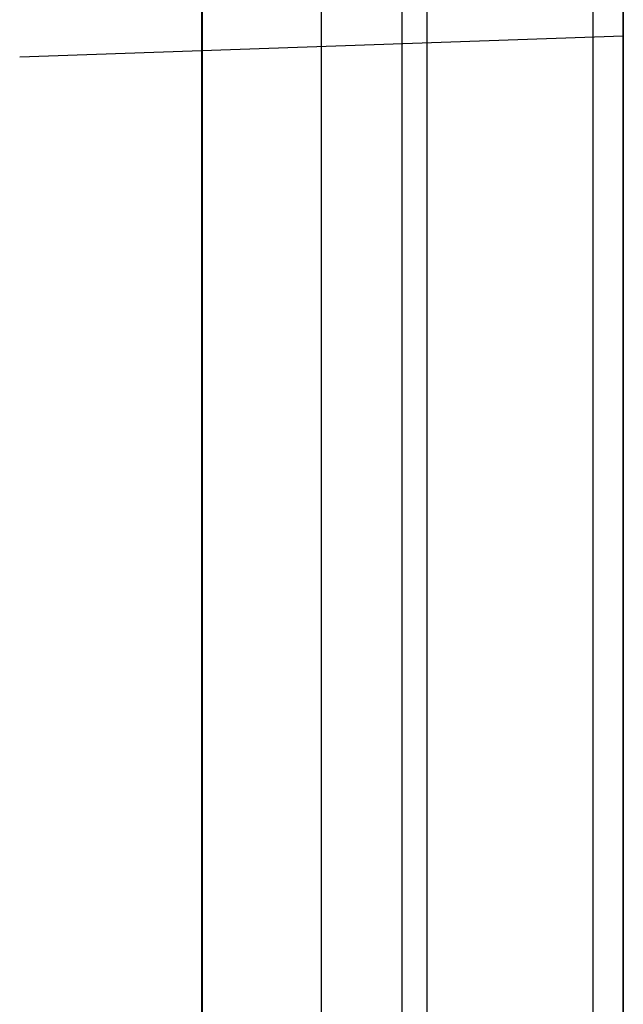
# Model space of a CAD drawing. Header units: millimetres. Extents: x -15 to 7, y 1 to 148.
# Tile 184 of 256: x -6.062 to -5.345, y 51.162 to 52.332. Entities that reach past the tile are written whole.
import ezdxf

# ---------------------------------------------------------------- set-up
doc = ezdxf.new("R2010")
doc.units = ezdxf.units.MM
doc.header["$MEASUREMENT"] = 0
doc.layers.add('Default', color=7, linetype='Continuous', true_color=0x000000)

msp = doc.modelspace()

# ---------------------------------------------------------------- linework, layer by layer
at = {"layer": 'Default', "color": 254, "true_color": 0xcad1ee}
for points in [[(-5.345, 101.5127), (-5.345, 11.4049)], [(-5.8461, 11.3918), (-5.8461, 101.3086)], [(-5.345, 96.815), (-5.345, 17.6056)], [(-5.345, 17.6056), (-5.345, 96.815)], [(-5.7037, 17.6182), (-5.7037, 96.8024)], [(-5.7037, 17.6182), (-5.7037, 96.8024)], [(-5.381, 16.3285), (-5.381, 69.6586)], [(-5.345, 16.7174), (-5.345, 69.6596)], [(-5.345, 69.6596), (-5.345, 16.3276)], [(-5.845, 16.3407), (-5.845, 69.6465)], [(-5.6078, 8.2033), (-5.6078, 69.0643)], [(-5.345, 9.1977), (-5.345, 68.0382)], [(-5.345, 52.3128), (-5.345, 57.8071)], [(-5.345, 52.3128), (-6.0624, 52.2877)], [(-5.345, 52.3128), (-6.0624, 52.2877)], [(-5.345, 52.3128), (-6.0624, 52.2877)], [(-5.345, 51.3134), (-5.345, 37.8117)], [(-5.345, 37.8117), (-5.345, 51.3134)], [(-5.345, 51.3134), (-5.345, 37.8117)], [(-5.345, 37.8117), (-5.345, 51.3134)], [(-5.345, 51.3134), (-5.345, 37.8117)], [(-5.345, 37.8117), (-5.345, 51.3134)], [(-5.7037, 37.8243), (-5.7037, 51.3008)], [(-5.7037, 37.8243), (-5.7037, 51.3008)], [(-5.7037, 37.8243), (-5.7037, 51.3008)], [(-5.7037, 37.8243), (-5.7037, 51.3008)], [(-5.7037, 37.8243), (-5.7037, 51.3008)], [(-5.7037, 37.8243), (-5.7037, 51.3008)]]:
    msp.add_lwpolyline(points, dxfattribs=at)
at = {"layer": 'Default', "color": 171, "true_color": 0x8080ff}
msp.add_lwpolyline([(-5.5781, 27.5764), (-5.5781, 69.5618)], dxfattribs=at)
at = {"layer": 'Default', "color": 254, "true_color": 0xcad1ee, "extrusion": (-0.034857, 0.999392, 0.001217)}
for points in [[(4.2362, -55.8656), (3.5183, -55.8907)], [(4.2362, -95.8468), (3.5183, -95.8719)], [(3.5531, -96.8701), (4.271, -96.845)]]:
    msp.add_lwpolyline(points, dxfattribs=at)
at = {"layer": 'Default', "color": 254, "true_color": 0xcad1ee, "extrusion": (-0.034857, 0.999392, -0.001217)}
for points in [[(3.5183, -89.8687), (4.2362, -89.8938)], [(3.5183, -63.2557), (4.2362, -63.2807)], [(4.271, -88.8956), (3.5531, -88.8706)], [(4.271, -62.2826), (3.5531, -62.2575)], [(3.5531, -88.8706), (4.271, -88.8956)]]:
    msp.add_lwpolyline(points, dxfattribs=at)
at = {"layer": 'Default', "color": 254, "true_color": 0xcad1ee, "extrusion": (0.034857, 0.001217, 0.999392)}
for points in [[(52.4674, 1.3829), (52.4674, 0.6645)], [(51.4686, 1.5668), (51.4686, 2.2851)], [(51.4686, 0.6645), (51.4686, 1.3829)], [(51.4686, 0.1723), (51.4686, 0.8906)]]:
    msp.add_lwpolyline(points, dxfattribs=at)
at = {"layer": 'Default', "color": 254, "true_color": 0xcad1ee, "extrusion": (-0.034857, -0.001217, 0.999392)}
for points in [[(-52.4674, -4.8202), (-52.4674, -5.5385)], [(-51.4686, -5.5385), (-51.4686, -4.8202)]]:
    msp.add_lwpolyline(points, dxfattribs=at)
at = {"layer": 'Default', "color": 254, "true_color": 0xcad1ee, "extrusion": (1, 0, 0)}
for points in [[(52.3128, -63.3196), (52.3128, -81.6948)], [(52.3128, -37.4517), (52.3128, -55.8269)], [(51.3134, -36.4523), (51.3356, -36.4525), (51.3579, -36.4533), (51.3805, -36.4546), (51.4032, -36.4563), (51.4261, -36.4587), (51.449, -36.4615), (51.4721, -36.465), (51.4953, -36.469), (51.5185, -36.4736), (51.5418, -36.4787), (51.5651, -36.4845), (51.5885, -36.4909), (51.6118, -36.4978), (51.635, -36.5054), (51.6582, -36.5136), (51.6813, -36.5225), (51.7044, -36.5319), (51.7272, -36.542), (51.75, -36.5526), (51.7725, -36.5639), (51.7948, -36.5758), (51.8169, -36.5883), (51.8388, -36.6015), (51.8603, -36.6152), (51.8816, -36.6295), (51.9026, -36.6443), (51.9231, -36.6598), (51.9434, -36.6758), (51.9632, -36.6923), (51.9826, -36.7093), (52.0016, -36.7269), (52.0201, -36.7449), (52.0382, -36.7635), (52.0557, -36.7824), (52.0728, -36.8019), (52.0893, -36.8217), (52.1053, -36.8419), (52.1207, -36.8625), (52.1356, -36.8834), (52.1499, -36.9047), (52.1636, -36.9263), (52.1767, -36.9481), (52.1892, -36.9702), (52.2011, -36.9926), (52.2124, -37.0151), (52.2231, -37.0378), (52.2332, -37.0607), (52.2426, -37.0837), (52.2514, -37.1068), (52.2596, -37.13), (52.2672, -37.1533), (52.2742, -37.1766), (52.2805, -37.1999), (52.2863, -37.2232), (52.2915, -37.2465), (52.2961, -37.2698), (52.3001, -37.2929), (52.3035, -37.316), (52.3064, -37.339), (52.3087, -37.3618), (52.3105, -37.3846), (52.3118, -37.4071), (52.3125, -37.4295), (52.3128, -37.4517)], [(52.3128, -89.9327), (52.3128, -95.8081)], [(52.3002, -37.4642), (52.3002, -55.8143)], [(52.3002, -63.3321), (52.3002, -81.6822)], [(52.3002, -89.9452), (52.3002, -95.7956)]]:
    msp.add_lwpolyline(points, dxfattribs=at)
at = {"layer": 'Default', "color": 254, "true_color": 0xcad1ee, "extrusion": (1, 2.14479e-15, -2.14479e-15)}
for points in [[(52.3128, -81.6948), (52.3125, -81.717), (52.3118, -81.7393), (52.3105, -81.7619), (52.3087, -81.7846), (52.3064, -81.8075), (52.3035, -81.8304), (52.3001, -81.8535), (52.2961, -81.8767), (52.2915, -81.8999), (52.2863, -81.9232), (52.2805, -81.9465), (52.2742, -81.9699), (52.2672, -81.9932), (52.2596, -82.0164), (52.2514, -82.0396), (52.2426, -82.0627), (52.2332, -82.0858), (52.2231, -82.1086), (52.2124, -82.1313), (52.2011, -82.1539), (52.1892, -82.1762), (52.1767, -82.1983), (52.1636, -82.2202), (52.1499, -82.2417), (52.1356, -82.263), (52.1207, -82.2839), (52.1053, -82.3045), (52.0893, -82.3248), (52.0728, -82.3446), (52.0557, -82.364), (52.0382, -82.383), (52.0201, -82.4015), (52.0016, -82.4196), (51.9826, -82.4371), (51.9632, -82.4542), (51.9434, -82.4707), (51.9231, -82.4867), (51.9026, -82.5021), (51.8816, -82.517), (51.8603, -82.5313), (51.8388, -82.545), (51.8169, -82.5581), (51.7948, -82.5706), (51.7725, -82.5825), (51.75, -82.5938), (51.7272, -82.6045), (51.7044, -82.6146), (51.6813, -82.624), (51.6582, -82.6328), (51.635, -82.641), (51.6118, -82.6486), (51.5885, -82.6556), (51.5651, -82.6619), (51.5418, -82.6677), (51.5185, -82.6729), (51.4953, -82.6775), (51.4721, -82.6815), (51.449, -82.6849), (51.4261, -82.6878), (51.4032, -82.6901), (51.3805, -82.6919), (51.3579, -82.6932), (51.3356, -82.6939), (51.3134, -82.6941)], [(52.3128, -55.8269), (52.3125, -55.849), (52.3118, -55.8714), (52.3105, -55.894), (52.3087, -55.9167), (52.3064, -55.9396), (52.3035, -55.9625), (52.3001, -55.9856), (52.2961, -56.0088), (52.2915, -56.032), (52.2863, -56.0553), (52.2805, -56.0786), (52.2742, -56.1019), (52.2672, -56.1253), (52.2596, -56.1485), (52.2514, -56.1717), (52.2426, -56.1948), (52.2332, -56.2178), (52.2231, -56.2407), (52.2124, -56.2634), (52.2011, -56.286), (52.1892, -56.3083), (52.1767, -56.3304), (52.1636, -56.3523), (52.1499, -56.3738), (52.1356, -56.3951), (52.1207, -56.416), (52.1053, -56.4366), (52.0893, -56.4569), (52.0728, -56.4767), (52.0557, -56.4961), (52.0382, -56.5151), (52.0201, -56.5336), (52.0016, -56.5517), (51.9826, -56.5692), (51.9632, -56.5863), (51.9434, -56.6028), (51.9231, -56.6188), (51.9026, -56.6342), (51.8816, -56.6491), (51.8603, -56.6634), (51.8388, -56.6771), (51.8169, -56.6902), (51.7948, -56.7027), (51.7725, -56.7146), (51.75, -56.7259), (51.7272, -56.7366), (51.7044, -56.7466), (51.6813, -56.7561), (51.6582, -56.7649), (51.635, -56.7731), (51.6118, -56.7807), (51.5885, -56.7877), (51.5651, -56.794), (51.5418, -56.7998), (51.5185, -56.805), (51.4953, -56.8096), (51.4721, -56.8136), (51.449, -56.817), (51.4261, -56.8199), (51.4032, -56.8222), (51.3805, -56.824), (51.3579, -56.8253), (51.3356, -56.826), (51.3134, -56.8262)], [(52.3128, -95.8081), (52.3125, -95.8303), (52.3118, -95.8527), (52.3105, -95.8752), (52.3087, -95.898), (52.3064, -95.9208), (52.3035, -95.9438), (52.3001, -95.9669), (52.2961, -95.99), (52.2915, -96.0133), (52.2863, -96.0366), (52.2805, -96.0599), (52.2742, -96.0832), (52.2672, -96.1065), (52.2596, -96.1298), (52.2514, -96.153), (52.2426, -96.1761), (52.2332, -96.1991), (52.2231, -96.222), (52.2124, -96.2447), (52.2011, -96.2672), (52.1892, -96.2896), (52.1767, -96.3117), (52.1636, -96.3335), (52.1499, -96.3551), (52.1356, -96.3764), (52.1207, -96.3973), (52.1053, -96.4179), (52.0893, -96.4381), (52.0728, -96.4579), (52.0557, -96.4774), (52.0382, -96.4963), (52.0201, -96.5149), (52.0016, -96.5329), (51.9826, -96.5505), (51.9632, -96.5675), (51.9434, -96.584), (51.9231, -96.6), (51.9026, -96.6155), (51.8816, -96.6303), (51.8603, -96.6446), (51.8388, -96.6583), (51.8169, -96.6715), (51.7948, -96.684), (51.7725, -96.6959), (51.75, -96.7072), (51.7272, -96.7178), (51.7044, -96.7279), (51.6813, -96.7373), (51.6582, -96.7462), (51.635, -96.7544), (51.6118, -96.762), (51.5885, -96.7689), (51.5651, -96.7753), (51.5418, -96.7811), (51.5185, -96.7862), (51.4953, -96.7908), (51.4721, -96.7948), (51.449, -96.7983), (51.4261, -96.8011), (51.4032, -96.8035), (51.3805, -96.8052), (51.3579, -96.8065), (51.3356, -96.8073), (51.3134, -96.8075)]]:
    msp.add_lwpolyline(points, dxfattribs=at)
at = {"layer": 'Default', "color": 254, "true_color": 0xcad1ee, "extrusion": (1, -2.14479e-15, -2.14479e-15)}
for points in [[(51.3134, -62.3202), (51.3356, -62.3204), (51.3579, -62.3212), (51.3805, -62.3225), (51.4032, -62.3242), (51.4261, -62.3266), (51.449, -62.3294), (51.4721, -62.3329), (51.4953, -62.3369), (51.5185, -62.3415), (51.5418, -62.3466), (51.5651, -62.3524), (51.5885, -62.3588), (51.6118, -62.3657), (51.635, -62.3733), (51.6582, -62.3815), (51.6813, -62.3904), (51.7044, -62.3998), (51.7272, -62.4099), (51.75, -62.4205), (51.7725, -62.4318), (51.7948, -62.4437), (51.8169, -62.4562), (51.8388, -62.4694), (51.8603, -62.4831), (51.8816, -62.4974), (51.9026, -62.5122), (51.9231, -62.5277), (51.9434, -62.5437), (51.9632, -62.5602), (51.9826, -62.5772), (52.0016, -62.5948), (52.0201, -62.6128), (52.0382, -62.6314), (52.0557, -62.6503), (52.0728, -62.6698), (52.0893, -62.6896), (52.1053, -62.7098), (52.1207, -62.7304), (52.1356, -62.7513), (52.1499, -62.7726), (52.1636, -62.7942), (52.1767, -62.816), (52.1892, -62.8381), (52.2011, -62.8605), (52.2124, -62.883), (52.2231, -62.9057), (52.2332, -62.9286), (52.2426, -62.9516), (52.2514, -62.9747), (52.2596, -62.9979), (52.2672, -63.0212), (52.2742, -63.0445), (52.2805, -63.0678), (52.2863, -63.0911), (52.2915, -63.1144), (52.2961, -63.1377), (52.3001, -63.1608), (52.3035, -63.1839), (52.3064, -63.2069), (52.3087, -63.2297), (52.3105, -63.2525), (52.3118, -63.275), (52.3125, -63.2974), (52.3128, -63.3196)], [(51.3134, -88.9333), (51.3356, -88.9335), (51.3579, -88.9343), (51.3805, -88.9355), (51.4032, -88.9373), (51.4261, -88.9396), (51.449, -88.9425), (51.4721, -88.9459), (51.4953, -88.95), (51.5185, -88.9545), (51.5418, -88.9597), (51.5651, -88.9655), (51.5885, -88.9718), (51.6118, -88.9788), (51.635, -88.9864), (51.6582, -88.9946), (51.6813, -89.0034), (51.7044, -89.0129), (51.7272, -89.0229), (51.75, -89.0336), (51.7725, -89.0449), (51.7948, -89.0568), (51.8169, -89.0693), (51.8388, -89.0824), (51.8603, -89.0961), (51.8816, -89.1104), (51.9026, -89.1253), (51.9231, -89.1407), (51.9434, -89.1567), (51.9632, -89.1733), (51.9826, -89.1903), (52.0016, -89.2079), (52.0201, -89.2259), (52.0382, -89.2444), (52.0557, -89.2634), (52.0728, -89.2828), (52.0893, -89.3027), (52.1053, -89.3229), (52.1207, -89.3435), (52.1356, -89.3644), (52.1499, -89.3857), (52.1636, -89.4072), (52.1767, -89.4291), (52.1892, -89.4512), (52.2011, -89.4735), (52.2124, -89.4961), (52.2231, -89.5188), (52.2332, -89.5417), (52.2426, -89.5647), (52.2514, -89.5878), (52.2596, -89.611), (52.2672, -89.6343), (52.2742, -89.6576), (52.2805, -89.6809), (52.2863, -89.7042), (52.2915, -89.7275), (52.2961, -89.7507), (52.3001, -89.7739), (52.3035, -89.797), (52.3064, -89.82), (52.3087, -89.8428), (52.3105, -89.8655), (52.3118, -89.8881), (52.3125, -89.9105), (52.3128, -89.9327)]]:
    msp.add_lwpolyline(points, dxfattribs=at)
at = {"layer": 'Default', "color": 254, "true_color": 0xcad1ee, "extrusion": (0.998783, 0.034878, -0.034878)}
for points in [[(52.4674, -55.9155), (52.4672, -55.9377), (52.4664, -55.9601), (52.4652, -55.9826), (52.4634, -56.0053), (52.4611, -56.0282), (52.4582, -56.0512), (52.4547, -56.0742), (52.4507, -56.0974), (52.4462, -56.1206), (52.441, -56.1439), (52.4352, -56.1672), (52.4289, -56.1906), (52.4219, -56.2139), (52.4143, -56.2371), (52.4061, -56.2603), (52.3973, -56.2834), (52.3878, -56.3064), (52.3778, -56.3293), (52.3671, -56.352), (52.3558, -56.3746), (52.3439, -56.3969), (52.3314, -56.419), (52.3183, -56.4409), (52.3046, -56.4624), (52.2903, -56.4837), (52.2754, -56.5047), (52.26, -56.5253), (52.244, -56.5455), (52.2275, -56.5653), (52.2105, -56.5848), (52.1929, -56.6037), (52.1749, -56.6223), (52.1564, -56.6403), (52.1374, -56.6579), (52.118, -56.675), (52.0982, -56.6915), (52.078, -56.7075), (52.0574, -56.7229), (52.0365, -56.7378), (52.0152, -56.7521), (51.9937, -56.7659), (51.9718, -56.779), (51.9497, -56.7915), (51.9274, -56.8034), (51.9049, -56.8148), (51.8822, -56.8255), (51.8593, -56.8355), (51.8363, -56.845), (51.8132, -56.8538), (51.79, -56.862), (51.7668, -56.8697), (51.7435, -56.8767), (51.7202, -56.883), (51.6969, -56.8888), (51.6736, -56.894), (51.6504, -56.8986), (51.6273, -56.9027), (51.6042, -56.9061), (51.5812, -56.909), (51.5584, -56.9114), (51.5357, -56.9132), (51.5132, -56.9145), (51.4908, -56.9152), (51.4686, -56.9155)], [(52.4674, -81.7677), (52.4672, -81.7899), (52.4664, -81.8122), (52.4652, -81.8348), (52.4634, -81.8575), (52.4611, -81.8804), (52.4582, -81.9033), (52.4547, -81.9264), (52.4507, -81.9496), (52.4462, -81.9728), (52.441, -81.9961), (52.4352, -82.0194), (52.4289, -82.0427), (52.4219, -82.066), (52.4143, -82.0893), (52.4061, -82.1125), (52.3973, -82.1356), (52.3878, -82.1586), (52.3778, -82.1815), (52.3671, -82.2042), (52.3558, -82.2267), (52.3439, -82.2491), (52.3314, -82.2712), (52.3183, -82.293), (52.3046, -82.3146), (52.2903, -82.3359), (52.2754, -82.3568), (52.26, -82.3774), (52.244, -82.3977), (52.2275, -82.4175), (52.2105, -82.4369), (52.1929, -82.4559), (52.1749, -82.4744), (52.1564, -82.4925), (52.1374, -82.5101), (52.118, -82.5271), (52.0982, -82.5437), (52.078, -82.5597), (52.0574, -82.5751), (52.0365, -82.59), (52.0152, -82.6043), (51.9937, -82.618), (51.9718, -82.6312), (51.9497, -82.6437), (51.9274, -82.6556), (51.9049, -82.6669), (51.8822, -82.6776), (51.8593, -82.6877), (51.8363, -82.6972), (51.8132, -82.706), (51.79, -82.7142), (51.7668, -82.7218), (51.7435, -82.7288), (51.7202, -82.7352), (51.6969, -82.741), (51.6736, -82.7462), (51.6504, -82.7508), (51.6273, -82.7548), (51.6042, -82.7583), (51.5812, -82.7612), (51.5584, -82.7635), (51.5357, -82.7654), (51.5132, -82.7666), (51.4908, -82.7674), (51.4686, -82.7677)], [(52.4674, -95.8724), (52.4672, -95.8946), (52.4664, -95.917), (52.4652, -95.9396), (52.4634, -95.9623), (52.4611, -95.9851), (52.4582, -96.0081), (52.4547, -96.0312), (52.4507, -96.0543), (52.4462, -96.0776), (52.441, -96.1009), (52.4352, -96.1242), (52.4289, -96.1475), (52.4219, -96.1708), (52.4143, -96.194), (52.4061, -96.2172), (52.3973, -96.2404), (52.3878, -96.2634), (52.3778, -96.2863), (52.3671, -96.309), (52.3558, -96.3315), (52.3439, -96.3538), (52.3314, -96.376), (52.3183, -96.3978), (52.3046, -96.4194), (52.2903, -96.4406), (52.2754, -96.4616), (52.26, -96.4822), (52.244, -96.5024), (52.2275, -96.5223), (52.2105, -96.5417), (52.1929, -96.5607), (52.1749, -96.5792), (52.1564, -96.5973), (52.1374, -96.6148), (52.118, -96.6319), (52.0982, -96.6484), (52.078, -96.6644), (52.0574, -96.6799), (52.0365, -96.6948), (52.0152, -96.7091), (51.9937, -96.7228), (51.9718, -96.7359), (51.9497, -96.7485), (51.9274, -96.7604), (51.9049, -96.7717), (51.8822, -96.7824), (51.8593, -96.7925), (51.8363, -96.8019), (51.8132, -96.8108), (51.79, -96.819), (51.7668, -96.8266), (51.7435, -96.8336), (51.7202, -96.84), (51.6969, -96.8458), (51.6736, -96.851), (51.6504, -96.8556), (51.6273, -96.8596), (51.6042, -96.863), (51.5812, -96.8659), (51.5584, -96.8683), (51.5357, -96.8701), (51.5132, -96.8714), (51.4908, -96.8722), (51.4686, -96.8724)]]:
    msp.add_lwpolyline(points, dxfattribs=at)
at = {"layer": 'Default', "color": 254, "true_color": 0xcad1ee, "extrusion": (0.998783, 0.034878, 0.034878)}
for points in [[(51.4686, -88.7553), (51.4908, -88.7556), (51.5132, -88.7564), (51.5357, -88.7576), (51.5584, -88.7595), (51.5812, -88.7618), (51.6042, -88.7647), (51.6273, -88.7682), (51.6504, -88.7722), (51.6736, -88.7768), (51.6969, -88.782), (51.7202, -88.7878), (51.7435, -88.7942), (51.7668, -88.8012), (51.79, -88.8088), (51.8132, -88.817), (51.8363, -88.8258), (51.8593, -88.8353), (51.8822, -88.8454), (51.9049, -88.8561), (51.9274, -88.8674), (51.9497, -88.8793), (51.9718, -88.8918), (51.9937, -88.905), (52.0152, -88.9187), (52.0365, -88.933), (52.0574, -88.9479), (52.078, -88.9633), (52.0982, -88.9793), (52.118, -88.9959), (52.1374, -89.0129), (52.1564, -89.0305), (52.1749, -89.0486), (52.1929, -89.0671), (52.2105, -89.0861), (52.2275, -89.1055), (52.244, -89.1253), (52.26, -89.1456), (52.2754, -89.1662), (52.2903, -89.1871), (52.3046, -89.2084), (52.3183, -89.23), (52.3314, -89.2518), (52.3439, -89.2739), (52.3558, -89.2962), (52.3671, -89.3188), (52.3778, -89.3415), (52.3878, -89.3644), (52.3973, -89.3874), (52.4061, -89.4105), (52.4143, -89.4337), (52.4219, -89.457), (52.4289, -89.4803), (52.4352, -89.5036), (52.441, -89.5269), (52.4462, -89.5502), (52.4507, -89.5734), (52.4547, -89.5966), (52.4582, -89.6197), (52.4611, -89.6426), (52.4634, -89.6655), (52.4652, -89.6882), (52.4664, -89.7107), (52.4672, -89.7331), (52.4674, -89.7553)], [(51.4686, -36.3063), (51.4908, -36.3065), (51.5132, -36.3073), (51.5357, -36.3086), (51.5584, -36.3104), (51.5812, -36.3128), (51.6042, -36.3157), (51.6273, -36.3191), (51.6504, -36.3232), (51.6736, -36.3278), (51.6969, -36.333), (51.7202, -36.3387), (51.7435, -36.3451), (51.7668, -36.3521), (51.79, -36.3597), (51.8132, -36.368), (51.8363, -36.3768), (51.8593, -36.3863), (51.8822, -36.3963), (51.9049, -36.407), (51.9274, -36.4183), (51.9497, -36.4303), (51.9718, -36.4428), (51.9937, -36.4559), (52.0152, -36.4696), (52.0365, -36.484), (52.0574, -36.4988), (52.078, -36.5143), (52.0982, -36.5303), (52.118, -36.5468), (52.1374, -36.5639), (52.1564, -36.5815), (52.1749, -36.5995), (52.1929, -36.6181), (52.2105, -36.637), (52.2275, -36.6565), (52.244, -36.6763), (52.26, -36.6965), (52.2754, -36.7171), (52.2903, -36.7381), (52.3046, -36.7593), (52.3183, -36.7809), (52.3314, -36.8028), (52.3439, -36.8249), (52.3558, -36.8472), (52.3671, -36.8697), (52.3778, -36.8925), (52.3878, -36.9153), (52.3973, -36.9384), (52.4061, -36.9615), (52.4143, -36.9847), (52.4219, -37.0079), (52.4289, -37.0312), (52.4352, -37.0546), (52.441, -37.0779), (52.4462, -37.1011), (52.4507, -37.1244), (52.4547, -37.1476), (52.4582, -37.1706), (52.4611, -37.1936), (52.4634, -37.2164), (52.4652, -37.2392), (52.4664, -37.2617), (52.4672, -37.2841), (52.4674, -37.3063)], [(51.4686, -62.1584), (51.4908, -62.1587), (51.5132, -62.1595), (51.5357, -62.1608), (51.5584, -62.1626), (51.5812, -62.1649), (51.6042, -62.1678), (51.6273, -62.1713), (51.6504, -62.1753), (51.6736, -62.1799), (51.6969, -62.1851), (51.7202, -62.1909), (51.7435, -62.1973), (51.7668, -62.2043), (51.79, -62.2119), (51.8132, -62.2201), (51.8363, -62.229), (51.8593, -62.2384), (51.8822, -62.2485), (51.9049, -62.2592), (51.9274, -62.2705), (51.9497, -62.2824), (51.9718, -62.295), (51.9937, -62.3081), (52.0152, -62.3218), (52.0365, -62.3361), (52.0574, -62.351), (52.078, -62.3665), (52.0982, -62.3825), (52.118, -62.399), (52.1374, -62.4161), (52.1564, -62.4336), (52.1749, -62.4517), (52.1929, -62.4702), (52.2105, -62.4892), (52.2275, -62.5086), (52.244, -62.5285), (52.26, -62.5487), (52.2754, -62.5693), (52.2903, -62.5902), (52.3046, -62.6115), (52.3183, -62.6331), (52.3314, -62.6549), (52.3439, -62.677), (52.3558, -62.6994), (52.3671, -62.7219), (52.3778, -62.7446), (52.3878, -62.7675), (52.3973, -62.7905), (52.4061, -62.8136), (52.4143, -62.8368), (52.4219, -62.8601), (52.4289, -62.8834), (52.4352, -62.9067), (52.441, -62.93), (52.4462, -62.9533), (52.4507, -62.9765), (52.4547, -62.9997), (52.4582, -63.0228), (52.4611, -63.0458), (52.4634, -63.0686), (52.4652, -63.0913), (52.4664, -63.1139), (52.4672, -63.1362), (52.4674, -63.1584)]]:
    msp.add_lwpolyline(points, dxfattribs=at)

doc.saveas('drawing.dxf')
